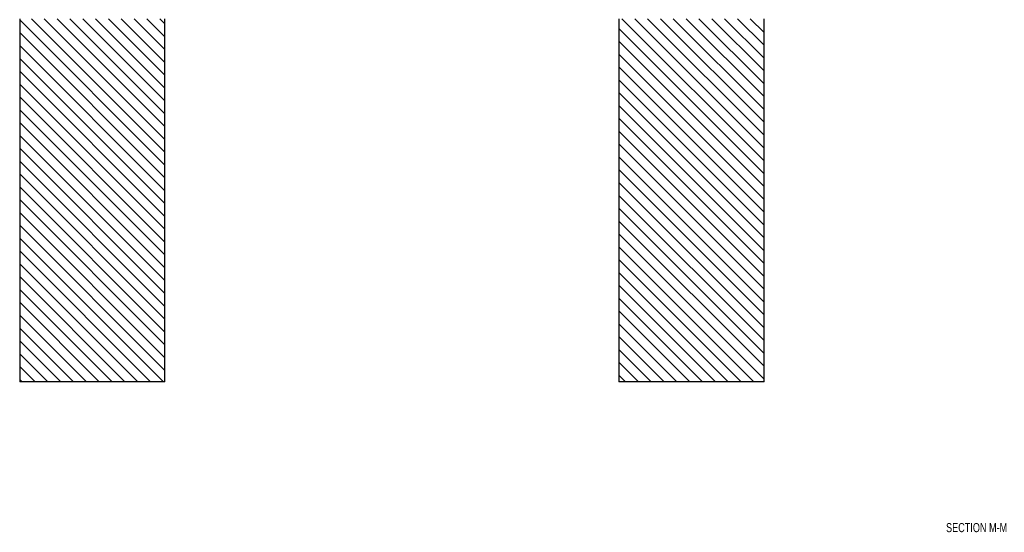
# Model space of a CAD drawing. Header units: inches. Extents: x 1772 to 2706, y -534 to -52.
# Tile 197 of 256: x 1886.13 to 1899.69, y -414.56 to -407.5. Entities that reach past the tile are written whole.
import ezdxf

# ---------------------------------------------------------------- set-up
doc = ezdxf.new("R2010")
doc.units = ezdxf.units.IN
doc.header["$LTSCALE"] = 0.5
doc.header["$MEASUREMENT"] = 0
for name, color, linetype in [('SID-M-D', 42, 'Continuous'), ('SID-M-F', 202, 'Continuous'), ('SID-M-S', 105, 'Continuous')]:
    doc.layers.add(name, color=color, linetype=linetype)
doc.styles.add('SLDTEXTSTYLE0', font='TXT', dxfattribs={"width": 0.595745})

msp = doc.modelspace()

# ---------------------------------------------------------------- linework, layer by layer
at = {"layer": 'SID-M-F', "linetype": 'Continuous'}
for p, q in [((1888.12841, -409.50565), (1886.12841, -407.50565)), ((1888.12841, -409.32887), (1886.29032, -407.49078)), ((1888.12841, -409.15209), (1886.4671, -407.49078)), ((1888.12841, -408.97532), (1886.64387, -407.49078)), ((1888.12841, -408.79854), (1886.82065, -407.49078)), ((1888.12841, -408.62176), (1886.99743, -407.49078)), ((1888.12841, -408.44499), (1887.1742, -407.49078)), ((1888.12841, -408.26821), (1887.35098, -407.49078)), ((1888.12841, -408.09143), (1887.52776, -407.49078)), ((1888.12841, -407.91466), (1887.70453, -407.49078)), ((1888.12841, -407.73788), (1887.88131, -407.49078)), ((1888.12841, -407.5611), (1888.05809, -407.49078)), ((1896.37841, -409.44714), (1894.42205, -407.49078)), ((1896.37841, -409.27037), (1894.59883, -407.49078)), ((1896.37841, -409.09359), (1894.7756, -407.49078)), ((1896.37841, -408.91681), (1894.95238, -407.49078)), ((1896.37841, -408.74003), (1895.12916, -407.49078)), ((1896.37841, -408.56326), (1895.30593, -407.49078)), ((1896.37841, -408.38648), (1895.48271, -407.49078)), ((1896.37841, -408.2097), (1895.65949, -407.49078)), ((1896.37841, -408.03293), (1895.83626, -407.49078)), ((1896.37841, -407.85615), (1896.01304, -407.49078)), ((1896.37841, -407.67937), (1896.18982, -407.49078)), ((1888.12841, -409.68242), (1886.12841, -407.68242)), ((1896.37841, -409.62392), (1894.37841, -407.62392)), ((1896.37841, -409.8007), (1894.37841, -407.8007)), ((1888.12841, -409.8592), (1886.12841, -407.8592)), ((1896.37841, -409.97747), (1894.37841, -407.97747)), ((1888.12841, -410.03598), (1886.12841, -408.03598)), ((1888.12841, -410.21275), (1886.12841, -408.21275)), ((1896.37841, -410.15425), (1894.37841, -408.15425)), ((1888.12841, -410.38953), (1886.12841, -408.38953)), ((1896.37841, -410.33103), (1894.37841, -408.33103)), ((1896.37841, -410.5078), (1894.37841, -408.5078)), ((1888.12841, -410.56631), (1886.12841, -408.56631)), ((1888.12841, -410.74308), (1886.12841, -408.74308)), ((1896.37841, -410.68458), (1894.37841, -408.68458)), ((1888.12841, -410.91986), (1886.12841, -408.91986)), ((1896.37841, -410.86136), (1894.37841, -408.86136)), ((1896.37841, -411.03813), (1894.37841, -409.03813)), ((1888.12841, -411.09664), (1886.12841, -409.09664)), ((1888.12841, -411.27341), (1886.12841, -409.27341)), ((1896.37841, -411.21491), (1894.37841, -409.21491)), ((1888.12841, -411.45019), (1886.12841, -409.45019)), ((1896.37841, -411.39169), (1894.37841, -409.39169)), ((1896.37841, -411.56846), (1894.37841, -409.56846)), ((1888.12841, -411.62697), (1886.12841, -409.62697)), ((1896.37841, -411.74524), (1894.37841, -409.74524)), ((1888.12841, -411.80374), (1886.12841, -409.80374)), ((1888.12841, -411.98052), (1886.12841, -409.98052)), ((1896.37841, -411.92202), (1894.37841, -409.92202)), ((1888.12841, -412.1573), (1886.12841, -410.1573)), ((1896.37841, -412.09879), (1894.37841, -410.09879)), ((1896.37841, -412.27557), (1894.37841, -410.27557)), ((1888.12841, -412.33407), (1886.12841, -410.33407)), ((1888.10834, -412.49078), (1886.12841, -410.51085)), ((1896.37841, -412.45235), (1894.37841, -410.45235)), ((1887.93156, -412.49078), (1886.12841, -410.68763)), ((1896.24007, -412.49078), (1894.37841, -410.62912)), ((1896.06329, -412.49078), (1894.37841, -410.8059)), ((1887.75479, -412.49078), (1886.12841, -410.8644)), ((1887.57801, -412.49078), (1886.12841, -411.04118)), ((1895.88652, -412.49078), (1894.37841, -410.98268)), ((1887.40123, -412.49078), (1886.12841, -411.21796)), ((1895.70974, -412.49078), (1894.37841, -411.15945)), ((1895.53296, -412.49078), (1894.37841, -411.33623)), ((1887.22446, -412.49078), (1886.12841, -411.39473)), ((1895.35619, -412.49078), (1894.37841, -411.51301)), ((1887.04768, -412.49078), (1886.12841, -411.57151)), ((1886.8709, -412.49078), (1886.12841, -411.74829)), ((1895.17941, -412.49078), (1894.37841, -411.68978)), ((1895.00263, -412.49078), (1894.37841, -411.86656)), ((1886.69413, -412.49078), (1886.12841, -411.92506)), ((1894.82586, -412.49078), (1894.37841, -412.04334)), ((1886.51735, -412.49078), (1886.12841, -412.10184)), ((1886.34057, -412.49078), (1886.12841, -412.27862)), ((1894.64908, -412.49078), (1894.37841, -412.22011)), ((1886.1638, -412.49078), (1886.12841, -412.45539)), ((1894.4723, -412.49078), (1894.37841, -412.39689))]:
    msp.add_line(p, q, dxfattribs=at)
at = {"layer": 'SID-M-S'}
for p, q in [((1886.12841, -407.49078), (1886.12841, -412.49078)), ((1888.12841, -412.49078), (1888.12841, -407.49078)), ((1894.37841, -407.49078), (1894.37841, -412.49078)), ((1896.37841, -412.49078), (1896.37841, -407.49078)), ((1888.12841, -412.49078), (1886.12841, -412.49078)), ((1896.37841, -412.49078), (1894.37841, -412.49078))]:
    msp.add_line(p, q, dxfattribs=at)

# ---------------------------------------------------------------- texts
at = {"layer": 'SID-M-D', "style": 'SLDTEXTSTYLE0', "width": 0.75}
msp.add_text('SECTION M-M', height=0.125, dxfattribs=at).set_placement((1898.88496, -414.55852))

doc.saveas('drawing.dxf')
